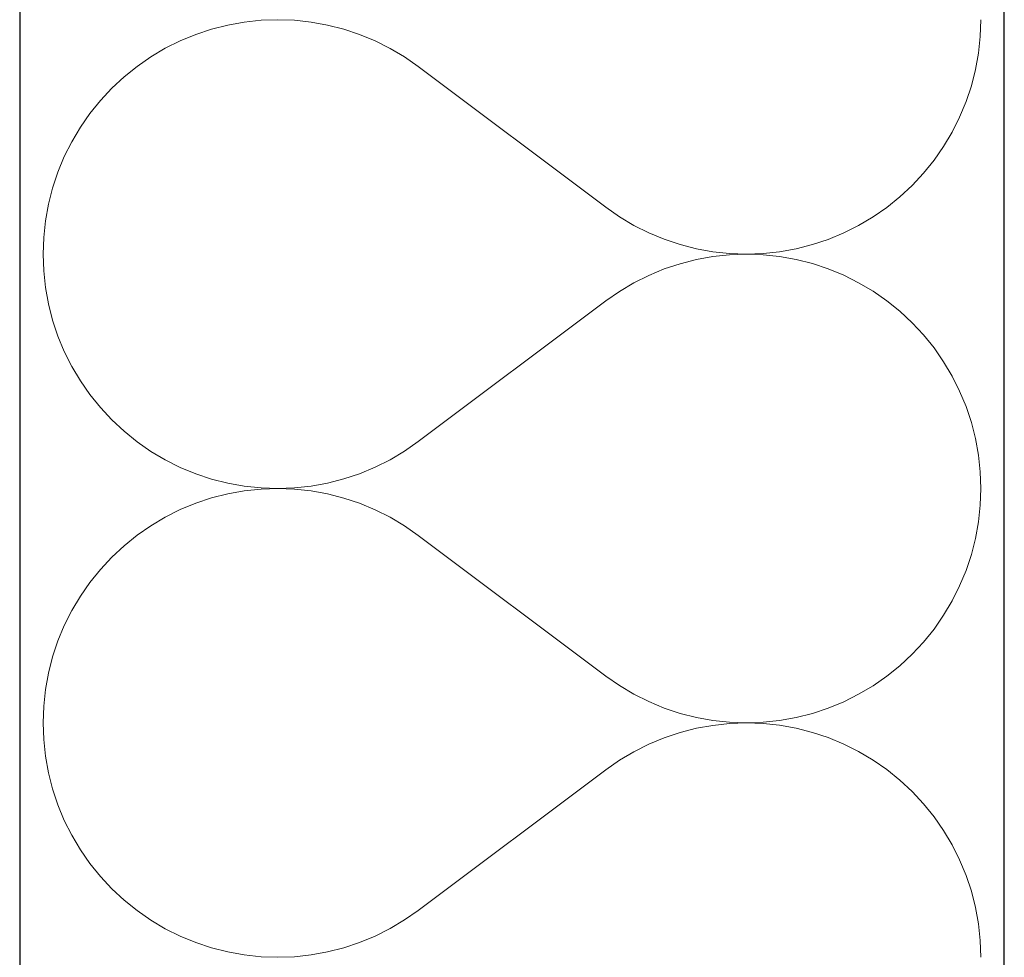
# Model space of a CAD drawing. Header units: millimetres. Extents: x -23738 to 4435, y -2716 to 20653.
# Tile 74 of 160: x -322 to -162, y 1600 to 1752. Entities that reach past the tile are written whole.
import ezdxf

# ---------------------------------------------------------------- set-up
doc = ezdxf.new("R2010")
doc.units = ezdxf.units.MM
doc.header["$MEASUREMENT"] = 0
doc.linetypes.add('Wipeout_Contour', pattern=[1000, 0, -1000])
for name, color, linetype in [('9._POHLED ZÁPADNÍ_2_Nové_Konstrukce - nosné', 7, 'Continuous'), ('9._POHLED ZÁPADNÍ_2_Nové_Výplně - Povrchové', 7, 'Continuous'), ('9._POHLED ZÁPADNÍ_2_Nové_Výplně – Řezové', 7, 'Continuous'), ('9._POHLED ZÁPADNÍ_2_VÝTAH VAR 1', 7, 'Continuous')]:
    doc.layers.add(name, color=color, linetype=linetype)

# ---------------------------------------------------------------- blocks, each defined once
blk = doc.blocks.new('*X13', base_point=(-24533.14, -6254.22))
at = {"layer": '9._POHLED ZÁPADNÍ_2_Nové_Výplně – Řezové', "color": 21, "linetype": 'Continuous', "lineweight": 20, "true_color": 0xffaaaa}
for p, q in [((-282.48, 1752.29), (-285.19, 1752)), ((-279.76, 1752.38), (-282.48, 1752.29)), ((-277.05, 1752.28), (-279.76, 1752.38)), ((-274.34, 1751.99), (-277.05, 1752.28)), ((-165.6, 1749.66), (-165.5, 1752.38)), ((-290.5, 1750.84), (-293.08, 1749.99)), ((-287.87, 1751.51), (-290.5, 1750.84)), ((-285.19, 1752), (-287.87, 1751.51)), ((-271.66, 1751.5), (-274.34, 1751.99)), ((-269.03, 1750.83), (-271.66, 1751.5)), ((-266.45, 1749.97), (-269.03, 1750.83)), ((-295.6, 1748.95), (-298.03, 1747.73)), ((-293.08, 1749.99), (-295.6, 1748.95)), ((-263.93, 1748.93), (-266.45, 1749.97)), ((-261.5, 1747.71), (-263.93, 1748.93)), ((-165.89, 1746.96), (-165.6, 1749.66)), ((-298.03, 1747.73), (-300.37, 1746.34)), ((-259.16, 1746.32), (-261.5, 1747.71)), ((-300.37, 1746.34), (-302.61, 1744.79)), ((-256.93, 1744.76), (-259.16, 1746.32)), ((-166.37, 1744.28), (-165.89, 1746.96)), ((-302.61, 1744.79), (-304.73, 1743.08)), ((-256.93, 1744.76), (-226.46, 1721.9)), ((-167.05, 1741.64), (-166.37, 1744.28)), ((-304.73, 1743.08), (-306.72, 1741.23)), ((-306.72, 1741.23), (-308.57, 1739.24)), ((-167.91, 1739.06), (-167.05, 1741.64)), ((-308.57, 1739.24), (-310.28, 1737.12)), ((-168.95, 1736.55), (-167.91, 1739.06)), ((-310.28, 1737.12), (-311.83, 1734.89)), ((-170.17, 1734.12), (-168.95, 1736.55)), ((-311.83, 1734.89), (-313.22, 1732.55)), ((-171.56, 1731.78), (-170.17, 1734.12)), ((-313.22, 1732.55), (-314.44, 1730.12)), ((-173.11, 1729.54), (-171.56, 1731.78)), ((-314.44, 1730.12), (-315.48, 1727.6)), ((-174.81, 1727.43), (-173.11, 1729.54)), ((-315.48, 1727.6), (-316.34, 1725.02)), ((-176.67, 1725.43), (-174.81, 1727.43)), ((-316.34, 1725.02), (-317.01, 1722.39)), ((-178.66, 1723.58), (-176.67, 1725.43)), ((-180.78, 1721.88), (-178.66, 1723.58)), ((-317.01, 1722.39), (-317.5, 1719.71)), ((-226.46, 1721.9), (-224.22, 1720.35)), ((-183.02, 1720.32), (-180.78, 1721.88)), ((-224.22, 1720.35), (-221.88, 1718.96)), ((-185.36, 1718.94), (-183.02, 1720.32)), ((-317.5, 1719.71), (-317.79, 1717)), ((-221.88, 1718.96), (-219.45, 1717.74)), ((-187.79, 1717.72), (-185.36, 1718.94)), ((-317.79, 1717), (-317.88, 1714.29)), ((-219.45, 1717.74), (-216.94, 1716.7)), ((-190.3, 1716.68), (-187.79, 1717.72)), ((-216.94, 1716.7), (-214.36, 1715.84)), ((-214.36, 1715.84), (-211.72, 1715.16)), ((-195.52, 1715.15), (-192.88, 1715.82)), ((-192.88, 1715.82), (-190.3, 1716.68)), ((-317.88, 1714.29), (-317.79, 1711.57)), ((-211.72, 1715.16), (-209.05, 1714.68)), ((-209.05, 1713.89), (-211.72, 1713.41)), ((-209.05, 1714.68), (-206.34, 1714.38)), ((-206.34, 1714.19), (-209.05, 1713.89)), ((-206.34, 1714.38), (-203.62, 1714.29)), ((-203.62, 1714.29), (-206.34, 1714.19)), ((-203.62, 1714.29), (-200.9, 1714.38)), ((-200.9, 1714.19), (-203.62, 1714.29)), ((-200.9, 1714.38), (-198.2, 1714.67)), ((-198.2, 1713.9), (-200.9, 1714.19)), ((-198.2, 1714.67), (-195.52, 1715.15)), ((-195.52, 1713.42), (-198.2, 1713.9)), ((-214.36, 1712.73), (-216.94, 1711.87)), ((-211.72, 1713.41), (-214.36, 1712.73)), ((-192.88, 1712.75), (-195.52, 1713.42)), ((-190.3, 1711.89), (-192.88, 1712.75)), ((-317.79, 1711.57), (-317.5, 1708.86)), ((-219.45, 1710.83), (-221.88, 1709.61)), ((-216.94, 1711.87), (-219.45, 1710.83)), ((-187.79, 1710.85), (-190.3, 1711.89)), ((-185.36, 1709.63), (-187.79, 1710.85)), ((-317.5, 1708.86), (-317.01, 1706.18)), ((-221.88, 1709.61), (-224.22, 1708.22)), ((-183.02, 1708.25), (-185.36, 1709.63)), ((-224.22, 1708.22), (-226.46, 1706.67)), ((-180.78, 1706.7), (-183.02, 1708.25)), ((-317.01, 1706.18), (-316.34, 1703.55)), ((-256.93, 1683.81), (-226.46, 1706.67)), ((-178.66, 1704.99), (-180.78, 1706.7)), ((-176.67, 1703.14), (-178.66, 1704.99)), ((-316.34, 1703.55), (-315.48, 1700.97)), ((-174.81, 1701.15), (-176.67, 1703.14)), ((-315.48, 1700.97), (-314.44, 1698.45)), ((-173.11, 1699.03), (-174.81, 1701.15)), ((-314.44, 1698.45), (-313.22, 1696.02)), ((-171.56, 1696.79), (-173.11, 1699.03)), ((-313.22, 1696.02), (-311.83, 1693.68)), ((-170.17, 1694.45), (-171.56, 1696.79)), ((-168.95, 1692.02), (-170.17, 1694.45)), ((-311.83, 1693.68), (-310.28, 1691.45)), ((-310.28, 1691.45), (-308.57, 1689.33)), ((-167.91, 1689.51), (-168.95, 1692.02)), ((-308.57, 1689.33), (-306.72, 1687.34)), ((-167.05, 1686.93), (-167.91, 1689.51)), ((-306.72, 1687.34), (-304.73, 1685.49)), ((-166.37, 1684.29), (-167.05, 1686.93)), ((-304.73, 1685.49), (-302.61, 1683.78)), ((-302.61, 1683.78), (-300.37, 1682.23)), ((-259.16, 1682.26), (-256.93, 1683.81)), ((-165.89, 1681.61), (-166.37, 1684.29)), ((-300.37, 1682.23), (-298.03, 1680.84)), ((-261.5, 1680.87), (-259.16, 1682.26)), ((-165.6, 1678.91), (-165.89, 1681.61)), ((-298.03, 1680.84), (-295.6, 1679.63)), ((-263.93, 1679.65), (-261.5, 1680.87)), ((-295.6, 1679.63), (-293.08, 1678.59)), ((-293.08, 1678.59), (-290.5, 1677.73)), ((-269.03, 1677.74), (-266.45, 1678.6)), ((-266.45, 1678.6), (-263.93, 1679.65)), ((-165.5, 1676.19), (-165.6, 1678.91)), ((-290.5, 1677.73), (-287.87, 1677.06)), ((-287.87, 1677.06), (-285.19, 1676.58)), ((-274.34, 1676.58), (-271.66, 1677.07)), ((-271.66, 1677.07), (-269.03, 1677.74)), ((-287.87, 1675.32), (-290.5, 1674.65)), ((-285.19, 1675.81), (-287.87, 1675.32)), ((-285.19, 1676.58), (-282.48, 1676.29)), ((-282.48, 1676.1), (-285.19, 1675.81)), ((-282.48, 1676.29), (-279.76, 1676.19)), ((-279.76, 1676.19), (-282.48, 1676.1)), ((-279.76, 1676.19), (-277.05, 1676.29)), ((-277.05, 1676.09), (-279.76, 1676.19)), ((-277.05, 1676.29), (-274.34, 1676.58)), ((-274.34, 1675.8), (-277.05, 1676.09)), ((-271.66, 1675.31), (-274.34, 1675.8)), ((-269.03, 1674.64), (-271.66, 1675.31)), ((-165.6, 1673.47), (-165.5, 1676.19)), ((-293.08, 1673.8), (-295.6, 1672.76)), ((-290.5, 1674.65), (-293.08, 1673.8)), ((-266.45, 1673.78), (-269.03, 1674.64)), ((-263.93, 1672.73), (-266.45, 1673.78)), ((-295.6, 1672.76), (-298.03, 1671.54)), ((-261.5, 1671.52), (-263.93, 1672.73)), ((-165.89, 1670.77), (-165.6, 1673.47)), ((-298.03, 1671.54), (-300.37, 1670.15)), ((-259.16, 1670.12), (-261.5, 1671.52)), ((-166.37, 1668.09), (-165.89, 1670.77)), ((-300.37, 1670.15), (-302.61, 1668.6)), ((-256.93, 1668.57), (-259.16, 1670.12)), ((-302.61, 1668.6), (-304.73, 1666.89)), ((-256.93, 1668.57), (-226.46, 1645.71)), ((-167.05, 1665.45), (-166.37, 1668.09)), ((-304.73, 1666.89), (-306.72, 1665.04)), ((-306.72, 1665.04), (-308.57, 1663.05)), ((-167.91, 1662.87), (-167.05, 1665.45)), ((-308.57, 1663.05), (-310.28, 1660.93)), ((-168.95, 1660.36), (-167.91, 1662.87)), ((-310.28, 1660.93), (-311.83, 1658.7)), ((-170.17, 1657.93), (-168.95, 1660.36)), ((-311.83, 1658.7), (-313.22, 1656.36)), ((-171.56, 1655.59), (-170.17, 1657.93)), ((-313.22, 1656.36), (-314.44, 1653.93)), ((-173.11, 1653.35), (-171.56, 1655.59)), ((-314.44, 1653.93), (-315.48, 1651.41)), ((-174.81, 1651.24), (-173.11, 1653.35)), ((-315.48, 1651.41), (-316.34, 1648.83)), ((-176.67, 1649.24), (-174.81, 1651.24)), ((-316.34, 1648.83), (-317.01, 1646.2)), ((-178.66, 1647.39), (-176.67, 1649.24)), ((-180.78, 1645.69), (-178.66, 1647.39)), ((-317.01, 1646.2), (-317.5, 1643.52)), ((-226.46, 1645.71), (-224.22, 1644.16)), ((-183.02, 1644.13), (-180.78, 1645.69)), ((-317.5, 1643.52), (-317.79, 1640.81)), ((-224.22, 1644.16), (-221.88, 1642.77)), ((-185.36, 1642.75), (-183.02, 1644.13)), ((-221.88, 1642.77), (-219.45, 1641.55)), ((-187.79, 1641.53), (-185.36, 1642.75)), ((-317.79, 1640.81), (-317.88, 1638.1)), ((-219.45, 1641.55), (-216.94, 1640.51)), ((-216.94, 1640.51), (-214.36, 1639.65)), ((-192.88, 1639.63), (-190.3, 1640.49)), ((-190.3, 1640.49), (-187.79, 1641.53)), ((-214.36, 1639.65), (-211.72, 1638.97)), ((-211.72, 1638.97), (-209.05, 1638.49)), ((-209.05, 1638.49), (-206.34, 1638.19)), ((-200.9, 1638.19), (-198.2, 1638.48)), ((-198.2, 1638.48), (-195.52, 1638.96)), ((-195.52, 1638.96), (-192.88, 1639.63)), ((-317.88, 1638.1), (-317.79, 1635.38)), ((-211.72, 1637.22), (-214.36, 1636.54)), ((-209.05, 1637.7), (-211.72, 1637.22)), ((-206.34, 1638), (-209.05, 1637.7)), ((-206.34, 1638.19), (-203.62, 1638.1)), ((-203.62, 1638.1), (-206.34, 1638)), ((-203.62, 1638.1), (-200.9, 1638.19)), ((-200.9, 1638), (-203.62, 1638.1)), ((-198.2, 1637.71), (-200.9, 1638)), ((-195.52, 1637.23), (-198.2, 1637.71)), ((-192.88, 1636.56), (-195.52, 1637.23)), ((-317.79, 1635.38), (-317.5, 1632.67)), ((-216.94, 1635.68), (-219.45, 1634.64)), ((-214.36, 1636.54), (-216.94, 1635.68)), ((-190.3, 1635.7), (-192.88, 1636.56)), ((-187.79, 1634.66), (-190.3, 1635.7)), ((-219.45, 1634.64), (-221.88, 1633.42)), ((-185.36, 1633.44), (-187.79, 1634.66)), ((-317.5, 1632.67), (-317.01, 1629.99)), ((-224.22, 1632.03), (-226.46, 1630.48)), ((-221.88, 1633.42), (-224.22, 1632.03)), ((-183.02, 1632.06), (-185.36, 1633.44)), ((-180.78, 1630.51), (-183.02, 1632.06)), ((-256.93, 1607.62), (-226.46, 1630.48)), ((-178.66, 1628.8), (-180.78, 1630.51)), ((-317.01, 1629.99), (-316.34, 1627.36)), ((-316.34, 1627.36), (-315.48, 1624.78)), ((-176.67, 1626.95), (-178.66, 1628.8)), ((-174.81, 1624.96), (-176.67, 1626.95)), ((-315.48, 1624.78), (-314.44, 1622.26)), ((-173.11, 1622.84), (-174.81, 1624.96)), ((-171.56, 1620.6), (-173.11, 1622.84)), ((-314.44, 1622.26), (-313.22, 1619.83)), ((-313.22, 1619.83), (-311.83, 1617.49)), ((-170.17, 1618.26), (-171.56, 1620.6)), ((-168.95, 1615.83), (-170.17, 1618.26)), ((-311.83, 1617.49), (-310.28, 1615.26)), ((-310.28, 1615.26), (-308.57, 1613.14)), ((-167.91, 1613.32), (-168.95, 1615.83)), ((-308.57, 1613.14), (-306.72, 1611.15)), ((-167.05, 1610.74), (-167.91, 1613.32)), ((-306.72, 1611.15), (-304.73, 1609.3)), ((-166.37, 1608.1), (-167.05, 1610.74)), ((-304.73, 1609.3), (-302.61, 1607.59)), ((-165.89, 1605.42), (-166.37, 1608.1)), ((-302.61, 1607.59), (-300.37, 1606.04)), ((-259.16, 1606.07), (-256.93, 1607.62)), ((-300.37, 1606.04), (-298.03, 1604.65)), ((-261.5, 1604.68), (-259.16, 1606.07)), ((-165.6, 1602.72), (-165.89, 1605.42)), ((-298.03, 1604.65), (-295.6, 1603.44)), ((-295.6, 1603.44), (-293.08, 1602.4)), ((-266.45, 1602.41), (-263.93, 1603.46)), ((-263.93, 1603.46), (-261.5, 1604.68)), ((-293.08, 1602.4), (-290.5, 1601.54)), ((-269.03, 1601.55), (-266.45, 1602.41)), ((-165.5, 1600), (-165.6, 1602.72)), ((-290.5, 1601.54), (-287.87, 1600.87)), ((-287.87, 1600.87), (-285.19, 1600.38)), ((-285.19, 1600.38), (-282.48, 1600.1)), ((-282.48, 1600.1), (-279.76, 1600)), ((-279.76, 1600), (-277.05, 1600.1)), ((-277.05, 1600.1), (-274.34, 1600.39)), ((-274.34, 1600.39), (-271.66, 1600.88)), ((-271.66, 1600.88), (-269.03, 1601.55))]:
    blk.add_line(p, q, dxfattribs=at)
blk = doc.blocks.new('*X24', base_point=(-24533.14, -6254.22))
at = {"layer": '9._POHLED ZÁPADNÍ_2_Nové_Výplně – Řezové', "color": 21, "linetype": 'Continuous', "lineweight": 20, "true_color": 0xffaaaa}
for p, q in [((-282.48, 1752.29), (-285.19, 1752)), ((-279.76, 1752.38), (-282.48, 1752.29)), ((-277.05, 1752.28), (-279.76, 1752.38)), ((-274.34, 1751.99), (-277.05, 1752.28)), ((-165.6, 1749.66), (-165.5, 1752.38)), ((-290.5, 1750.84), (-293.08, 1749.99)), ((-287.87, 1751.51), (-290.5, 1750.84)), ((-285.19, 1752), (-287.87, 1751.51)), ((-271.66, 1751.5), (-274.34, 1751.99)), ((-269.03, 1750.83), (-271.66, 1751.5)), ((-266.45, 1749.97), (-269.03, 1750.83)), ((-295.6, 1748.95), (-298.03, 1747.73)), ((-293.08, 1749.99), (-295.6, 1748.95)), ((-263.93, 1748.93), (-266.45, 1749.97)), ((-261.5, 1747.71), (-263.93, 1748.93)), ((-165.89, 1746.96), (-165.6, 1749.66)), ((-298.03, 1747.73), (-300.37, 1746.34)), ((-259.16, 1746.32), (-261.5, 1747.71)), ((-300.37, 1746.34), (-302.61, 1744.79)), ((-256.93, 1744.76), (-259.16, 1746.32)), ((-166.37, 1744.28), (-165.89, 1746.96)), ((-302.61, 1744.79), (-304.73, 1743.08)), ((-256.93, 1744.76), (-226.46, 1721.9)), ((-167.05, 1741.64), (-166.37, 1744.28)), ((-304.73, 1743.08), (-306.72, 1741.23)), ((-306.72, 1741.23), (-308.57, 1739.24)), ((-167.91, 1739.06), (-167.05, 1741.64)), ((-308.57, 1739.24), (-310.28, 1737.12)), ((-168.95, 1736.55), (-167.91, 1739.06)), ((-310.28, 1737.12), (-311.83, 1734.89)), ((-170.17, 1734.12), (-168.95, 1736.55)), ((-311.83, 1734.89), (-313.22, 1732.55)), ((-171.56, 1731.78), (-170.17, 1734.12)), ((-313.22, 1732.55), (-314.44, 1730.12)), ((-173.11, 1729.54), (-171.56, 1731.78)), ((-314.44, 1730.12), (-315.48, 1727.6)), ((-174.81, 1727.43), (-173.11, 1729.54)), ((-315.48, 1727.6), (-316.34, 1725.02)), ((-176.67, 1725.43), (-174.81, 1727.43)), ((-316.34, 1725.02), (-317.01, 1722.39)), ((-178.66, 1723.58), (-176.67, 1725.43)), ((-180.78, 1721.88), (-178.66, 1723.58)), ((-317.01, 1722.39), (-317.5, 1719.71)), ((-226.46, 1721.9), (-224.22, 1720.35)), ((-183.02, 1720.32), (-180.78, 1721.88)), ((-224.22, 1720.35), (-221.88, 1718.96)), ((-185.36, 1718.94), (-183.02, 1720.32)), ((-317.5, 1719.71), (-317.79, 1717)), ((-221.88, 1718.96), (-219.45, 1717.74)), ((-187.79, 1717.72), (-185.36, 1718.94)), ((-317.79, 1717), (-317.88, 1714.29)), ((-219.45, 1717.74), (-216.94, 1716.7)), ((-190.3, 1716.68), (-187.79, 1717.72)), ((-216.94, 1716.7), (-214.36, 1715.84)), ((-214.36, 1715.84), (-211.72, 1715.16)), ((-195.52, 1715.15), (-192.88, 1715.82)), ((-192.88, 1715.82), (-190.3, 1716.68)), ((-317.88, 1714.29), (-317.79, 1711.57)), ((-211.72, 1715.16), (-209.05, 1714.68)), ((-209.05, 1713.89), (-211.72, 1713.41)), ((-209.05, 1714.68), (-206.34, 1714.38)), ((-206.34, 1714.19), (-209.05, 1713.89)), ((-206.34, 1714.38), (-203.62, 1714.29)), ((-203.62, 1714.29), (-206.34, 1714.19)), ((-203.62, 1714.29), (-200.9, 1714.38)), ((-200.9, 1714.19), (-203.62, 1714.29)), ((-200.9, 1714.38), (-198.2, 1714.67)), ((-198.2, 1713.9), (-200.9, 1714.19)), ((-198.2, 1714.67), (-195.52, 1715.15)), ((-195.52, 1713.42), (-198.2, 1713.9)), ((-214.36, 1712.73), (-216.94, 1711.87)), ((-211.72, 1713.41), (-214.36, 1712.73)), ((-192.88, 1712.75), (-195.52, 1713.42)), ((-190.3, 1711.89), (-192.88, 1712.75)), ((-317.79, 1711.57), (-317.5, 1708.86)), ((-219.45, 1710.83), (-221.88, 1709.61)), ((-216.94, 1711.87), (-219.45, 1710.83)), ((-187.79, 1710.85), (-190.3, 1711.89)), ((-185.36, 1709.63), (-187.79, 1710.85)), ((-317.5, 1708.86), (-317.01, 1706.18)), ((-221.88, 1709.61), (-224.22, 1708.22)), ((-183.02, 1708.25), (-185.36, 1709.63)), ((-224.22, 1708.22), (-226.46, 1706.67)), ((-180.78, 1706.7), (-183.02, 1708.25)), ((-317.01, 1706.18), (-316.34, 1703.55)), ((-256.93, 1683.81), (-226.46, 1706.67)), ((-178.66, 1704.99), (-180.78, 1706.7)), ((-176.67, 1703.14), (-178.66, 1704.99)), ((-316.34, 1703.55), (-315.48, 1700.97)), ((-174.81, 1701.15), (-176.67, 1703.14)), ((-315.48, 1700.97), (-314.44, 1698.45)), ((-173.11, 1699.03), (-174.81, 1701.15)), ((-314.44, 1698.45), (-313.22, 1696.02)), ((-171.56, 1696.79), (-173.11, 1699.03)), ((-313.22, 1696.02), (-311.83, 1693.68)), ((-170.17, 1694.45), (-171.56, 1696.79)), ((-168.95, 1692.02), (-170.17, 1694.45)), ((-311.83, 1693.68), (-310.28, 1691.45)), ((-310.28, 1691.45), (-308.57, 1689.33)), ((-167.91, 1689.51), (-168.95, 1692.02)), ((-308.57, 1689.33), (-306.72, 1687.34)), ((-167.05, 1686.93), (-167.91, 1689.51)), ((-306.72, 1687.34), (-304.73, 1685.49)), ((-166.37, 1684.29), (-167.05, 1686.93)), ((-304.73, 1685.49), (-302.61, 1683.78)), ((-302.61, 1683.78), (-300.37, 1682.23)), ((-259.16, 1682.26), (-256.93, 1683.81)), ((-165.89, 1681.61), (-166.37, 1684.29)), ((-300.37, 1682.23), (-298.03, 1680.84)), ((-261.5, 1680.87), (-259.16, 1682.26)), ((-165.6, 1678.91), (-165.89, 1681.61)), ((-298.03, 1680.84), (-295.6, 1679.63)), ((-263.93, 1679.65), (-261.5, 1680.87)), ((-295.6, 1679.63), (-293.08, 1678.59)), ((-293.08, 1678.59), (-290.5, 1677.73)), ((-269.03, 1677.74), (-266.45, 1678.6)), ((-266.45, 1678.6), (-263.93, 1679.65)), ((-165.5, 1676.19), (-165.6, 1678.91)), ((-290.5, 1677.73), (-287.87, 1677.06)), ((-287.87, 1677.06), (-285.19, 1676.58)), ((-274.34, 1676.58), (-271.66, 1677.07)), ((-271.66, 1677.07), (-269.03, 1677.74)), ((-287.87, 1675.32), (-290.5, 1674.65)), ((-285.19, 1675.81), (-287.87, 1675.32)), ((-285.19, 1676.58), (-282.48, 1676.29)), ((-282.48, 1676.1), (-285.19, 1675.81)), ((-282.48, 1676.29), (-279.76, 1676.19)), ((-279.76, 1676.19), (-282.48, 1676.1)), ((-279.76, 1676.19), (-277.05, 1676.29)), ((-277.05, 1676.09), (-279.76, 1676.19)), ((-277.05, 1676.29), (-274.34, 1676.58)), ((-274.34, 1675.8), (-277.05, 1676.09)), ((-271.66, 1675.31), (-274.34, 1675.8)), ((-269.03, 1674.64), (-271.66, 1675.31)), ((-165.6, 1673.47), (-165.5, 1676.19)), ((-293.08, 1673.8), (-295.6, 1672.76)), ((-290.5, 1674.65), (-293.08, 1673.8)), ((-266.45, 1673.78), (-269.03, 1674.64)), ((-263.93, 1672.73), (-266.45, 1673.78)), ((-295.6, 1672.76), (-298.03, 1671.54)), ((-261.5, 1671.52), (-263.93, 1672.73)), ((-165.89, 1670.77), (-165.6, 1673.47)), ((-298.03, 1671.54), (-300.37, 1670.15)), ((-259.16, 1670.12), (-261.5, 1671.52)), ((-166.37, 1668.09), (-165.89, 1670.77)), ((-300.37, 1670.15), (-302.61, 1668.6)), ((-256.93, 1668.57), (-259.16, 1670.12)), ((-302.61, 1668.6), (-304.73, 1666.89)), ((-256.93, 1668.57), (-226.46, 1645.71)), ((-167.05, 1665.45), (-166.37, 1668.09)), ((-304.73, 1666.89), (-306.72, 1665.04)), ((-306.72, 1665.04), (-308.57, 1663.05)), ((-167.91, 1662.87), (-167.05, 1665.45)), ((-308.57, 1663.05), (-310.28, 1660.93)), ((-168.95, 1660.36), (-167.91, 1662.87)), ((-310.28, 1660.93), (-311.83, 1658.7)), ((-170.17, 1657.93), (-168.95, 1660.36)), ((-311.83, 1658.7), (-313.22, 1656.36)), ((-171.56, 1655.59), (-170.17, 1657.93)), ((-313.22, 1656.36), (-314.44, 1653.93)), ((-173.11, 1653.35), (-171.56, 1655.59)), ((-314.44, 1653.93), (-315.48, 1651.41)), ((-174.81, 1651.24), (-173.11, 1653.35)), ((-315.48, 1651.41), (-316.34, 1648.83)), ((-176.67, 1649.24), (-174.81, 1651.24)), ((-316.34, 1648.83), (-317.01, 1646.2)), ((-178.66, 1647.39), (-176.67, 1649.24)), ((-180.78, 1645.69), (-178.66, 1647.39)), ((-317.01, 1646.2), (-317.5, 1643.52)), ((-226.46, 1645.71), (-224.22, 1644.16)), ((-183.02, 1644.13), (-180.78, 1645.69)), ((-317.5, 1643.52), (-317.79, 1640.81)), ((-224.22, 1644.16), (-221.88, 1642.77)), ((-185.36, 1642.75), (-183.02, 1644.13)), ((-221.88, 1642.77), (-219.45, 1641.55)), ((-187.79, 1641.53), (-185.36, 1642.75)), ((-317.79, 1640.81), (-317.88, 1638.1)), ((-219.45, 1641.55), (-216.94, 1640.51)), ((-216.94, 1640.51), (-214.36, 1639.65)), ((-192.88, 1639.63), (-190.3, 1640.49)), ((-190.3, 1640.49), (-187.79, 1641.53)), ((-214.36, 1639.65), (-211.72, 1638.97)), ((-211.72, 1638.97), (-209.05, 1638.49)), ((-209.05, 1638.49), (-206.34, 1638.19)), ((-200.9, 1638.19), (-198.2, 1638.48)), ((-198.2, 1638.48), (-195.52, 1638.96)), ((-195.52, 1638.96), (-192.88, 1639.63)), ((-317.88, 1638.1), (-317.79, 1635.38)), ((-211.72, 1637.22), (-214.36, 1636.54)), ((-209.05, 1637.7), (-211.72, 1637.22)), ((-206.34, 1638), (-209.05, 1637.7)), ((-206.34, 1638.19), (-203.62, 1638.1)), ((-203.62, 1638.1), (-206.34, 1638)), ((-203.62, 1638.1), (-200.9, 1638.19)), ((-200.9, 1638), (-203.62, 1638.1)), ((-198.2, 1637.71), (-200.9, 1638)), ((-195.52, 1637.23), (-198.2, 1637.71)), ((-192.88, 1636.56), (-195.52, 1637.23)), ((-317.79, 1635.38), (-317.5, 1632.67)), ((-216.94, 1635.68), (-219.45, 1634.64)), ((-214.36, 1636.54), (-216.94, 1635.68)), ((-190.3, 1635.7), (-192.88, 1636.56)), ((-187.79, 1634.66), (-190.3, 1635.7)), ((-219.45, 1634.64), (-221.88, 1633.42)), ((-185.36, 1633.44), (-187.79, 1634.66)), ((-317.5, 1632.67), (-317.01, 1629.99)), ((-224.22, 1632.03), (-226.46, 1630.48)), ((-221.88, 1633.42), (-224.22, 1632.03)), ((-183.02, 1632.06), (-185.36, 1633.44)), ((-180.78, 1630.51), (-183.02, 1632.06)), ((-256.93, 1607.62), (-226.46, 1630.48)), ((-178.66, 1628.8), (-180.78, 1630.51)), ((-317.01, 1629.99), (-316.34, 1627.36)), ((-316.34, 1627.36), (-315.48, 1624.78)), ((-176.67, 1626.95), (-178.66, 1628.8)), ((-174.81, 1624.96), (-176.67, 1626.95)), ((-315.48, 1624.78), (-314.44, 1622.26)), ((-173.11, 1622.84), (-174.81, 1624.96)), ((-171.56, 1620.6), (-173.11, 1622.84)), ((-314.44, 1622.26), (-313.22, 1619.83)), ((-313.22, 1619.83), (-311.83, 1617.49)), ((-170.17, 1618.26), (-171.56, 1620.6)), ((-168.95, 1615.83), (-170.17, 1618.26)), ((-311.83, 1617.49), (-310.28, 1615.26)), ((-310.28, 1615.26), (-308.57, 1613.14)), ((-167.91, 1613.32), (-168.95, 1615.83)), ((-308.57, 1613.14), (-306.72, 1611.15)), ((-167.05, 1610.74), (-167.91, 1613.32)), ((-306.72, 1611.15), (-304.73, 1609.3)), ((-166.37, 1608.1), (-167.05, 1610.74)), ((-304.73, 1609.3), (-302.61, 1607.59)), ((-165.89, 1605.42), (-166.37, 1608.1)), ((-302.61, 1607.59), (-300.37, 1606.04)), ((-259.16, 1606.07), (-256.93, 1607.62)), ((-300.37, 1606.04), (-298.03, 1604.65)), ((-261.5, 1604.68), (-259.16, 1606.07)), ((-165.6, 1602.72), (-165.89, 1605.42)), ((-298.03, 1604.65), (-295.6, 1603.44)), ((-295.6, 1603.44), (-293.08, 1602.4)), ((-266.45, 1602.41), (-263.93, 1603.46)), ((-263.93, 1603.46), (-261.5, 1604.68)), ((-293.08, 1602.4), (-290.5, 1601.54)), ((-269.03, 1601.55), (-266.45, 1602.41)), ((-165.5, 1600), (-165.6, 1602.72)), ((-290.5, 1601.54), (-287.87, 1600.87)), ((-287.87, 1600.87), (-285.19, 1600.38)), ((-285.19, 1600.38), (-282.48, 1600.1)), ((-282.48, 1600.1), (-279.76, 1600)), ((-279.76, 1600), (-277.05, 1600.1)), ((-277.05, 1600.1), (-274.34, 1600.39)), ((-274.34, 1600.39), (-271.66, 1600.88)), ((-271.66, 1600.88), (-269.03, 1601.55))]:
    blk.add_line(p, q, dxfattribs=at)

msp = doc.modelspace()

# ---------------------------------------------------------------- wipeouts: each hides what was drawn before it
at = {"color": 254, "linetype": 'Wipeout_Contour', "lineweight": 0, "ltscale": 36793.983046}
msp.add_wipeout([(-161.69, 351.47), (-161.69, 17956.84), (-321.69, 17969.56), (-321.69, 351.48)], dxfattribs=at).dxf.layer = '9._POHLED ZÁPADNÍ_2_Nové_Výplně - Povrchové'

# ---------------------------------------------------------------- next in the draw order: linework, layer by layer
at = {"layer": '9._POHLED ZÁPADNÍ_2_Nové_Konstrukce - nosné', "color": 1, "linetype": 'Continuous', "lineweight": 25, "flags": 128}
for points in [[(-161.69, 351.47), (-161.69, 18117.35)], [(-321.69, 17969.56), (-321.69, 351.48)]]:
    msp.add_lwpolyline(points, dxfattribs=at)

# ---------------------------------------------------------------- next in the draw order: wipeouts: each hides what was drawn before it
at = {"color": 254, "linetype": 'Wipeout_Contour', "lineweight": 0, "ltscale": 8778.600966}
msp.add_wipeout([(-321.69, 351.48), (-161.69, 351.47), (-161.69, 3949.14), (-321.69, 3949.14)], dxfattribs=at).dxf.layer = '9._POHLED ZÁPADNÍ_2_Nové_Výplně – Řezové'

# ---------------------------------------------------------------- next in the draw order: linework, layer by layer
at = {"layer": '9._POHLED ZÁPADNÍ_2_Nové_Konstrukce - nosné', "color": 1, "linetype": 'Continuous', "lineweight": 25, "flags": 128}
for points in [[(-161.69, 351.47), (-161.69, 18117.35)], [(-321.69, 17969.56), (-321.69, 351.48)]]:
    msp.add_lwpolyline(points, dxfattribs=at)

# ---------------------------------------------------------------- next in the draw order: block references
at = {"layer": '9._POHLED ZÁPADNÍ_2_VÝTAH VAR 1', "color": 9, "linetype": 'Continuous', "lineweight": 13}
msp.add_blockref('*X13', (-24533.14, -6254.22), dxfattribs=at)

# ---------------------------------------------------------------- next in the draw order: wipeouts: each hides what was drawn before it
at = {"color": 254, "linetype": 'Wipeout_Contour', "lineweight": 0, "ltscale": 8775.620918}
msp.add_wipeout([(-321.69, 351.47), (-161.69, 351.47), (-161.69, 3947.65), (-321.69, 3947.65)], dxfattribs=at).dxf.layer = '9._POHLED ZÁPADNÍ_2_Nové_Výplně – Řezové'

# ---------------------------------------------------------------- next in the draw order: linework, layer by layer
at = {"layer": '9._POHLED ZÁPADNÍ_2_Nové_Konstrukce - nosné', "color": 1, "linetype": 'Continuous', "lineweight": 25, "flags": 128}
for points in [[(-321.69, 3947.65), (-321.69, 351.47)], [(-161.69, 351.47), (-161.69, 3947.65)]]:
    msp.add_lwpolyline(points, dxfattribs=at)

# ---------------------------------------------------------------- next in the draw order: block references
at = {"layer": '9._POHLED ZÁPADNÍ_2_VÝTAH VAR 1', "color": 9, "linetype": 'Continuous', "lineweight": 13}
msp.add_blockref('*X24', (-24533.14, -6254.22), dxfattribs=at)

doc.saveas('drawing.dxf')
